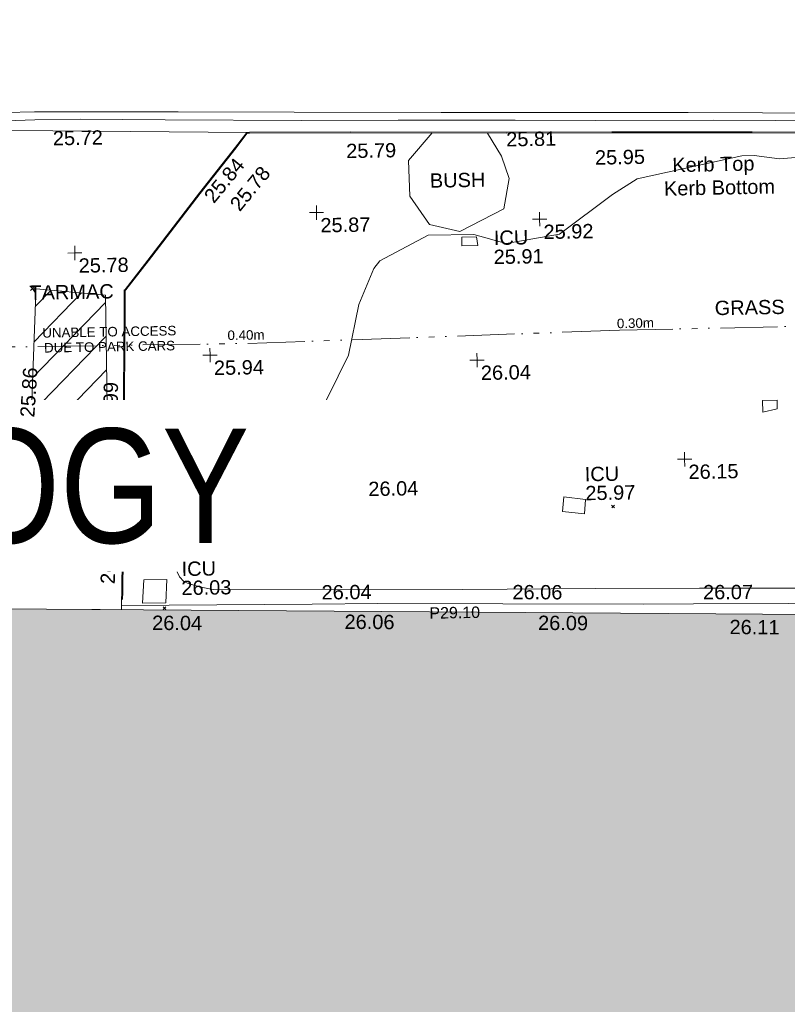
# Model space of a CAD drawing. Header units: millimetres. Extents: x -287732 to 520720, y -88450 to 287754.
# Tile 63 of 256: x -156196 to -136071, y 56340 to 82152. Entities that reach past the tile are written whole.
import ezdxf

# ---------------------------------------------------------------- set-up
doc = ezdxf.new("R2010")
doc.units = ezdxf.units.MM
doc.linetypes.add('IMPORT-UG_EIR_QLB2 _2_', pattern=[2750, 1500, -300, 0, -300, 150, -300, 0, -200])
doc.linetypes.add('IMPORT-UG_ELEC_STREET LIGHTING_QLB2 _2_', pattern=[2700, 1500, -300, 0, -250, 150, -300, 0, -200])
for name, color, linetype, lineweight, true_color in [('00_TOPO_FORM_LINES', 7, 'Continuous', 9, 0x666666), ('00_TOPO_KERB_BOTTOM', 1, 'Continuous', 9, 0xff0000), ('00_TOPO_KERB_TOP', 7, 'Continuous', 9, 0xa500a5), ('00_TOPO_LEVEL_SPOT', 7, 'Continuous', 9, 0x666666), ('00_TOPO_ROAD_MARKING_YELLOW_CONTINUOUS', 40, 'Continuous', 9, 0xffbf00), ('00_TOPO_SERV_IC', 5, 'Continuous', 9, 0x0000ff), ('00_TOPO_STEPS', 7, 'Continuous', 9, 0x666666), ('00_UAV_BUILDING_OUTLINE', 5, 'Continuous', 9, 0x0000ff), ('00_UAV_CONCRETE', 9, 'Continuous', 9, 0x808080), ('00_UAV_FORM_LINES', 7, 'Continuous', 9, 0x666666), ('00_UAV_SERV_IC', 5, 'Continuous', 9, 0x0000ff), ('01_DTM_CONTOUR_MNR', 7, 'Continuous', 9, 0xa5a552), ('12333-PUM-2D-U-0001-C01 - Rev2_REVIT IMPORT_dwg', 7, 'Continuous', 9, 0x767676), ('A_RHA_Line', 7, 'Continuous', 9, 0x00a600), ('PUM-EIRCOMM-NOTES', 6, 'Continuous', 9, 0xff00ff), ('PUM-EIRCOMM-QLB2', 6, 'IMPORT-UG_EIR_QLB2 _2_', 9, 0xff00ff), ('PUM-UNABLE TO SURVEY', 190, 'Continuous', 9, 0x7f00ff)]:
    doc.layers.add(name, color=color, linetype=linetype, lineweight=lineweight, true_color=true_color)
for name, color, linetype, lineweight in [('00_TOPO_ROAD_EDGE', 7, 'Continuous', 9), ('00_TOPO_SURFACE', 7, 'Continuous', 9), ('00_TOPO_SURVEY_TEXT', 7, 'Continuous', 9), ('A_RHA_Detail', 7, 'Continuous', 9), ('A_RHA_Text', 7, 'Continuous', 9), ('GEN-TEXT', 7, 'Continuous', 9), ('PARAPET_LVL', 7, 'Continuous', 9)]:
    doc.layers.add(name, color=color, linetype=linetype, lineweight=lineweight)
doc.styles.add('Arial Narrow', font='ARIALN.TTF', dxfattribs={"height": 3000})
doc.styles.add('Arial_1', font='arial.ttf', dxfattribs={"height": 250})
doc.styles.add('Arial_3', font='arial.ttf', dxfattribs={"height": 300})
doc.styles.add('Swis721 Lt BT_2', font='swissl.ttf', dxfattribs={"height": 375})

# ---------------------------------------------------------------- blocks, each defined once
blk = doc.blocks.new('12333-PUM-2D-U-0001-C01 - Rev2_REVIT IMPORT_dwg_MM-2077200-Site Location Plan Proposed')
at = {"layer": '00_TOPO_LEVEL_SPOT', "color": 254, "true_color": 0xcccccc, "flags": 128}
for points in [[(0, -500), (0, 0), (-500, 0)], [(500, 0), (0, 0), (0, 500)]]:
    blk.add_lwpolyline(points, dxfattribs=at)
blk = doc.blocks.new('12333-PUM-2D-U-0001-C01 - Rev2_REVIT IMPORT_dwg_MGS62954_T2_Galway_ITM_3d_Rev1-2077680-Site Location Plan Proposed')
at = {"layer": '00_TOPO_FORM_LINES', "color": 254, "true_color": 0xcccccc, "flags": 128}
blk.add_lwpolyline([(533757980, 725637130), (533757352, 725636419), (533757372, 725635484), (533757867, 725634731), (533758658, 725634535), (533759824, 725635109), (533759984, 725635902), (533759791, 725636491), (533759430, 725637103)], dxfattribs=at)
at = {"layer": '00_TOPO_KERB_BOTTOM', "color": 254, "true_color": 0xcccccc, "flags": 128}
blk.add_lwpolyline([(533749625, 725625029), (533749637, 725625233), (533749686, 725627072), (533749734, 725629092), (533749770, 725630485), (533749828, 725632580), (533749840, 725633149), (533749860, 725633171), (533750471, 725633924), (533751853, 725635668), (533752817, 725636847), (533753123, 725637231), (533753196, 725637233), (533755848, 725637194), (533759920, 725637120), (533762696, 725637073), (533766371, 725637012), (533769040, 725636950)], dxfattribs=at)
at = {"layer": '00_TOPO_KERB_TOP', "color": 254, "true_color": 0xcccccc, "flags": 128}
blk.add_lwpolyline([(533749651, 725625039), (533749662, 725625233), (533749712, 725627072), (533749760, 725629092), (533749796, 725630484), (533749854, 725632580), (533749866, 725633139), (533749879, 725633155), (533750491, 725633907), (533751873, 725635652), (533752838, 725636830), (533753136, 725637205), (533753196, 725637207), (533755847, 725637168), (533759920, 725637094), (533762695, 725637047), (533766370, 725636986), (533769039, 725636924)], dxfattribs=at)
at = {"layer": '00_TOPO_ROAD_EDGE', "color": 254, "true_color": 0xcccccc, "flags": 128}
blk.add_lwpolyline([(533753123, 725637231), (533748036, 725637357), (533743230, 725637471)], dxfattribs=at)
at = {"layer": '00_TOPO_ROAD_MARKING_YELLOW_CONTINUOUS', "color": 254, "true_color": 0xcccccc, "flags": 128}
for points in [[(533746810, 725637860), (533747570, 725637870)], [(533746810, 725637643), (533747573, 725637653)], [(533747570, 725637870), (533751330, 725637800), (533754370, 725637740), (533758230, 725637660), (533761730, 725637600), (533764700, 725637550), (533768600, 725637460)], [(533747573, 725637653), (533748770, 725637650), (533750990, 725637600), (533754560, 725637520), (533757100, 725637480), (533760160, 725637430), (533762260, 725637380), (533765370, 725637340), (533768600, 725637260)]]:
    blk.add_lwpolyline(points, dxfattribs=at)
at = {"layer": '00_TOPO_SERV_IC', "color": 254, "true_color": 0xcccccc}
for p, q in [((533758712, 725634160), (533758712, 725634388)), ((533759093, 725634388), (533758712, 725634388)), ((533759131, 725634160), (533759093, 725634388)), ((533758712, 725634160), (533759131, 725634160)), ((533766522, 725629664), (533766522, 725629969)), ((533766903, 725629969), (533766522, 725629969)), ((533766522, 725629664), (533766903, 725629740)), ((533766903, 725629740), (533766903, 725629969)), ((533749834, 725627454), (533749834, 725627911)), ((533750406, 725627911), (533749834, 725627911)), ((533750406, 725627454), (533750406, 725627911)), ((533749834, 725627454), (533750406, 725627454)), ((533750177, 725624939), (533750215, 725625549)), ((533750825, 725625549), (533750215, 725625549)), ((533750787, 725624939), (533750825, 725625549)), ((533750177, 725624939), (533750787, 725624939))]:
    blk.add_line(p, q, dxfattribs=at)
at = {"layer": '00_TOPO_STEPS', "color": 254, "true_color": 0xcccccc}
blk.add_line((533749059, 725624795), (533748839, 725624795), dxfattribs=at)
at = {"layer": '00_TOPO_SURFACE', "color": 254, "true_color": 0xcccccc}
blk.add_line((533749625, 725625029), (533749617, 725624776), dxfattribs=at)
at = {"layer": '00_UAV_CONCRETE', "color": 254, "true_color": 0xcccccc, "flags": 128}
blk.add_lwpolyline([(533749620, 725624883), (533754620, 725624834), (533756340, 725624818), (533759619, 725624754), (533763305, 725624684), (533764619, 725624665), (533769618, 725624596), (533772368, 725624559), (533774140, 725624458), (533774156, 725624203), (533774374, 725624206), (533774871, 725624214)], dxfattribs=at)
at = {"layer": '00_UAV_FORM_LINES', "color": 254, "true_color": 0xcccccc, "flags": 128}
blk.add_lwpolyline([(533750961, 725626023), (533751155, 725625608), (533751266, 725625490), (533751379, 725625428), (533751706, 725625330), (533752033, 725625267), (533754954, 725625221), (533758580, 725625145), (533762055, 725625113), (533764784, 725625072), (533768436, 725625015), (533771316, 725624935), (533771681, 725625005), (533772015, 725625096), (533772184, 725625141), (533772803, 725625313), (533773233, 725625432), (533773689, 725625447), (533774033, 725625374), (533774349, 725625264), (533775413, 725624656)], dxfattribs=at)
at = {"layer": '00_UAV_SERV_IC', "color": 254, "true_color": 0xcccccc}
for p, q in [((533761264, 725627530), (533761226, 725627149)), ((533761264, 725627530), (533761836, 725627454)), ((533761836, 725627454), (533761798, 725627073)), ((533761226, 725627149), (533761798, 725627073))]:
    blk.add_line(p, q, dxfattribs=at)
at = {"layer": '01_DTM_CONTOUR_MNR', "color": 254, "true_color": 0xcccccc, "flags": 128}
blk.add_lwpolyline([(533746750, 725626680), (533747694, 725626445), (533749660, 725625970), (533749682, 725626608), (533749696, 725627070), (533749716, 725627710), (533749750, 725628750), (533751316, 725627218), (533751881, 725626740), (533752384, 725626771), (533752487, 725626797), (533753010, 725627008), (533753737, 725627602), (533754305, 725628766), (533755130, 725630249), (533755688, 725631340), (533755978, 725632668), (533756391, 725633602), (533756553, 725633806), (533757834, 725634456), (533759026, 725634449), (533759869, 725634195), (533761270, 725634421), (533762678, 725635432), (533763339, 725635834), (533766088, 725636392), (533766416, 725636393), (533767075, 725636291), (533768551, 725636391)], dxfattribs=at)
at = {"xscale": 0.375, "yscale": 0.375, "zscale": 0.375}
for p in [(533754914, 725635097), (533760760, 725634821), (533748560, 725634150), (533752059, 725631407), (533759054, 725631154), (533764451, 725628463), (533756051, 725628162)]:
    blk.add_blockref('12333-PUM-2D-U-0001-C01 - Rev2_REVIT IMPORT_dwg_MM-2077200-Site Location Plan Proposed', p, dxfattribs=at)
at = {"layer": '00_TOPO_KERB_BOTTOM', "color": 251, "true_color": 0x666666, "insert": (533759920, 725637116), "char_height": 375, "width": 1495.9, "attachment_point": 1, "line_spacing_factor": 1.005062, "style": 'Swis721 Lt BT_2'}
blk.add_mtext('25.81', dxfattribs=at)
at = {"layer": '00_TOPO_KERB_BOTTOM', "color": 251, "true_color": 0x666666, "char_height": 375, "attachment_point": 1, "line_spacing_factor": 1.005062, "style": 'Swis721 Lt BT_2'}
for s, insert, width, rotation in [('25.78', (533752615, 725635380), 1495.9, 49.5871), ('Kerb Bottom', (533764032, 725635753), 3414.46, 0.1679), ('25.86', (533747049, 725629878), 1495.9, 85.3112), ('26.03', (533749080, 725625465), 1495.9, 86.9371)]:
    blk.add_mtext(s, dxfattribs=dict(at, insert=insert, width=width, rotation=rotation))
at = {"layer": '00_TOPO_KERB_TOP', "color": 251, "true_color": 0x666666, "char_height": 375, "attachment_point": 1, "line_spacing_factor": 1.005062, "style": 'Swis721 Lt BT_2'}
for s, insert, width, rotation in [('25.84', (533751942, 725635606), 1495.9, 49.5871), ('Kerb Top', (533764261, 725636367), 2493.17, 0.1679), ('25.99', (533749218, 725629445), 1495.9, 88.1806)]:
    blk.add_mtext(s, dxfattribs=dict(at, insert=insert, width=width, rotation=rotation))
at = {"layer": '00_TOPO_KERB_TOP', "color": 251, "true_color": 0x666666, "insert": (533762239, 725636599), "char_height": 375, "width": 1495.9, "attachment_point": 1, "line_spacing_factor": 1.005062, "style": 'Swis721 Lt BT_2'}
blk.add_mtext('25.95', dxfattribs=at)
at = {"layer": '00_TOPO_LEVEL_SPOT', "char_height": 375, "width": 1495.9, "attachment_point": 1, "line_spacing_factor": 1.005062, "style": 'Swis721 Lt BT_2'}
for s, insert in [('25.87', (533755010, 725634949)), ('25.92', (533760855, 725634673)), ('25.78', (533748655, 725634003)), ('25.94', (533752154, 725631260)), ('26.04', (533759149, 725631007)), ('26.15', (533764546, 725628316)), ('26.04', (533756146, 725628015))]:
    blk.add_mtext(s, dxfattribs=dict(at, insert=insert))
at = {"layer": '00_TOPO_ROAD_EDGE', "color": 251, "true_color": 0x666666, "insert": (533748036, 725637352), "char_height": 375, "width": 1495.9, "attachment_point": 1, "line_spacing_factor": 1.005062, "style": 'Swis721 Lt BT_2'}
blk.add_mtext('25.72', dxfattribs=at)
at = {"layer": '00_TOPO_ROAD_MARKING_YELLOW_CONTINUOUS', "color": 251, "true_color": 0x666666, "insert": (533755720, 725636884), "char_height": 375, "width": 1495.9, "attachment_point": 1, "line_spacing_factor": 1.005062, "style": 'Swis721 Lt BT_2'}
blk.add_mtext('25.79', dxfattribs=at)
at = {"layer": '00_TOPO_SERV_IC', "color": 251, "true_color": 0x666666, "char_height": 375, "attachment_point": 1, "line_spacing_factor": 1.005062, "style": 'Swis721 Lt BT_2'}
for s, insert, width in [('ICU', (533759551, 725634540), 1021.01), ('25.91', (533759537, 725634040), 1495.9), ('ICU', (533750687, 725627806), 1021.01), ('25.89', (533750673, 725627305), 1495.9), ('ICU', (533751214, 725626005), 1021.01), ('26.03', (533751200, 725625505), 1495.9)]:
    blk.add_mtext(s, dxfattribs=dict(at, insert=insert, width=width))
at = {"layer": '00_TOPO_SURVEY_TEXT', "color": 251, "true_color": 0x666666, "char_height": 375, "attachment_point": 1, "line_spacing_factor": 1.005062, "style": 'Swis721 Lt BT_2'}
for s, insert, width in [('BUSH', (533757899, 725636070), 1657.36), ('TARMAC', (533747350, 725633315), 2450.43), ('GRASS', (533765308, 725632600), 2018.28)]:
    blk.add_mtext(s, dxfattribs=dict(at, insert=insert, width=width))
at = {"layer": '00_UAV_BUILDING_OUTLINE', "color": 251, "true_color": 0x666666, "char_height": 375, "width": 1495.9, "attachment_point": 1, "rotation": 358.5939, "line_spacing_factor": 1.005062, "style": 'Swis721 Lt BT_2'}
for s, insert in [('26.04', (533750422, 725624607)), ('26.06', (533755466, 725624546)), ('26.09', (533760539, 725624430)), ('26.11', (533765556, 725624233))]:
    blk.add_mtext(s, dxfattribs=dict(at, insert=insert))
at = {"layer": '00_UAV_CONCRETE', "color": 251, "true_color": 0x666666, "char_height": 375, "width": 1495.9, "attachment_point": 1, "line_spacing_factor": 1.005062, "style": 'Swis721 Lt BT_2'}
for s, insert, rotation in [('26.04', (533754875, 725625327), 359.4458), ('26.06', (533759879, 725625245), 358.8978), ('26.07', (533764875, 725625157), 359.2098)]:
    blk.add_mtext(s, dxfattribs=dict(at, insert=insert, rotation=rotation))
at = {"layer": '00_UAV_SERV_IC', "color": 251, "true_color": 0x666666, "char_height": 375, "attachment_point": 1, "line_spacing_factor": 1.005062, "style": 'Swis721 Lt BT_2'}
for s, insert, width in [('ICU', (533761825, 725628304), 1021.01), ('25.97', (533761833, 725627807), 1495.9)]:
    blk.add_mtext(s, dxfattribs=dict(at, insert=insert, width=width))
blk = doc.blocks.new('12333-PUM-2D-U-0001-C01 - Rev2_REVIT IMPORT_dwg-1620468-Site Location Plan Proposed')
at = {"layer": 'PUM-UNABLE TO SURVEY', "true_color": 0xffffd4}
h = blk.add_hatch(dxfattribs=at)
h.set_pattern_fill('FP_8', style=0, pattern_type=2)
h.set_pattern_definition([(45, (107203.35, 14621.14), (-441.94, 441.94), [])])
h.paths.add_polyline_path([(106142, 11858), (108249, 11966), (108264, 17177), (106357, 17385), (106438, 17250), (106316, 15023)])
at = {"layer": 'GEN-TEXT', "color": 253, "true_color": 0xaaaaaa}
for p, q in [((106304, 17332), (106410, 17438)), ((106410, 17332), (106304, 17438)), ((121437, 11366), (121508, 11437)), ((121508, 11366), (121437, 11437)), ((109500, 10870), (109571, 10941)), ((109571, 10870), (109500, 10941)), ((109635, 8908), (109706, 8979)), ((109706, 8908), (109635, 8979))]:
    blk.add_line(p, q, dxfattribs=at)
at = {"layer": 'PUM-EIRCOMM-QLB2', "color": 211, "true_color": 0xffaaff}
blk.add_line((134118, 16077), (121719, 16018), dxfattribs=at)
at = {"layer": 'PUM-EIRCOMM-QLB2', "color": 211, "true_color": 0xffaaff, "flags": 128}
blk.add_lwpolyline([(121719, 16018), (111929, 15843), (104125, 15865), (94990, 15594)], dxfattribs=at)
at = {"layer": 'PUM-UNABLE TO SURVEY', "color": 7, "true_color": 0xffffd4, "flags": 128}
blk.add_lwpolyline([(106438, 17250), (106142, 11858), (108249, 11966), (108264, 17177), (106357, 17385)], close=True, dxfattribs=at)
blk.add_blockref('12333-PUM-2D-U-0001-C01 - Rev2_REVIT IMPORT_dwg_MGS62954_T2_Galway_ITM_3d_Rev1-2077680-Site Location Plan Proposed', (-533641080, -725615854))
at = {"layer": 'PARAPET_LVL', "insert": (116610, 8843), "char_height": 300, "width": 1590.34, "attachment_point": 1, "line_spacing_factor": 0.941778, "style": 'Arial_3'}
blk.add_mtext('P29.10', dxfattribs=at)
at = {"layer": 'PUM-EIRCOMM-NOTES', "char_height": 250, "width": 1160.03, "attachment_point": 2, "line_spacing_factor": 0.941778, "style": 'Arial_1'}
for s, insert, rotation in [('0.30m', (122142, 16324), 0.2764), ('0.40m', (111930, 16190), 359.8385)]:
    blk.add_mtext(s, dxfattribs=dict(at, insert=insert, rotation=rotation))
at = {"layer": 'PUM-UNABLE TO SURVEY', "color": 51, "true_color": 0xffff7f, "insert": (108347, 16339), "char_height": 250, "width": 4156.5, "attachment_point": 2, "line_spacing_factor": 0.941778, "style": 'Arial_1'}
blk.add_mtext('UNABLE TO ACCESS\\PDUE TO PARK CARS', dxfattribs=at)

msp = doc.modelspace()

# ---------------------------------------------------------------- hatches: boundary and pattern name
at = {"layer": 'A_RHA_Detail', "true_color": 0xc0c0c0}
h = msp.add_hatch(color=9, dxfattribs=at)
h.paths.add_polyline_path([(-80881, -68503), (-80401, -68483), (-80401, -62985), (-24475, -63009), (-24456, -50840), (-36623, -50832), (-36623, -44229), (-50959, -44218), (-50959, -42574), (-54564, -42571), (-54566, -45054), (-92409, -45027), (-92412, -49202), (-100062, -49202), (-100052, -64853), (-86121, -64853), (-86092, -62958), (-84861, -62958), (-84855, -68240), (-80871, -68240)])
h.paths.add_polyline_path([(-137239, -68462), (-132720, -68433), (-132847, -62850), (-130455, -62917), (-130498, -61356), (-117581, -61423), (-117492, -49184), (-125137, -49178), (-125134, -45033), (-163007, -45006), (-163007, -44090), (-163124, -44090), (-163123, -42384), (-166564, -42384), (-166565, -44044), (-193158, -44025), (-193195, -62864), (-137270, -62917), (-137254, -65680)])
h.paths.add_polyline_path([(120311, -32334), (120312, -31611), (133451, -31638), (133469, -19718), (121296, -19692), (121320, -8191), (112277, -8172), (112263, -14811), (78286, -14740), (78293, -8167), (75242, -8161), (69356, -8153), (69354, -9157), (68373, -9155), (68373, -13706), (69334, -13708), (69325, -16250), (66623, -16250), (66620, -17995), (65989, -17995), (65985, -19731), (57152, -19712), (57127, -31560), (70278, -31587), (70278, -32272), (78264, -32285), (78267, -31020), (112336, -31091), (112336, -32318), (119781, -32333)])
h.paths.add_polyline_path([(7504, -1791), (15482, -674), (15484, 148), (56188, 206), (56156, 14338), (18017, 14236), (17968, 34313), (21727, 34324), (21709, 40608), (18010, 40608), (17996, 45484), (9770, 45421), (3966, 45447), (3985, 14177), (1023, 14177), (-277, 14191), (-232, 5968), (-226, 194), (553, 183), (7478, 143), (7489, -674)])
h.paths.add_polyline_path([(77756, 53), (77730, 1700), (94464, 1660), (94606, 17991), (88810, 18015), (88800, 14437), (69414, 14458), (69377, 100), (75242, 67)])
h.paths.add_polyline_path([(61252, 46454), (105775, 46473), (105768, 61853), (92285, 61853), (92309, 65784), (96107, 65768), (96060, 75209), (101085, 75072), (104988, 74765), (108404, 74364), (112009, 73787), (115645, 73050), (116891, 72762), (120209, 71893), (120865, 71704), (124136, 70670), (127436, 69481), (127820, 69395), (128274, 69332), (128732, 69307), (129190, 69320), (129645, 69372), (130095, 69461), (130535, 69588), (130963, 69751), (131376, 69950), (131771, 70182), (132163, 70461), (132496, 70742), (132821, 71065), (133117, 71414), (133384, 71787), (133617, 72179), (133817, 72591), (133983, 73018), (134112, 73458), (134204, 73907), (134258, 74362), (134273, 74820), (134251, 75277), (134190, 75731), (134091, 76179), (133955, 76617), (133783, 77041), (133576, 77450), (133336, 77840), (133064, 78209), (132762, 78554), (132432, 78872), (132077, 79161), (131698, 79420), (131300, 79646), (131094, 79746), (132146, 83110), (122788, 86283), (121604, 82800), (117096, 83871), (116842, 83526), (116121, 91222), (110238, 91274), (110194, 90435), (104988, 90486), (104973, 94310), (103746, 94310), (103840, 122852), (96365, 122932), (96350, 123952), (104556, 123902), (104607, 120249), (125503, 120134), (125662, 137657), (114480, 137699), (114382, 129150), (104644, 129188), (104578, 126217), (101184, 126159), (101265, 135959), (89967, 135989), (89928, 125824), (93631, 125841), (93581, 122932), (88697, 122905), (88679, 95739), (86378, 95739), (86378, 96178), (83280, 96201), (83274, 95736), (70170, 95733), (70166, 96272), (66675, 96257), (66655, 95756), (65785, 95756), (65888, 117471), (53473, 117488), (53434, 98570), (40649, 98570), (40610, 94406), (38854, 94410), (38849, 89464), (40612, 89518), (40665, 86258), (38372, 86306), (38370, 76901), (50938, 76944), (50923, 74599), (56485, 74589), (56485, 75195), (92465, 75233), (92646, 71767), (89811, 69363), (85313, 69361), (85313, 66907), (75210, 66903), (75210, 63816), (70819, 63816), (70819, 64253), (69457, 64253), (69456, 66902), (61303, 66899), (61305, 63970), (70500, 63970), (70500, 61853), (61246, 61849), (61252, 46656)])
h.paths.add_polyline_path([(-17153, 48569), (-17153, 60770), (-29363, 60775), (-29363, 67399), (-43507, 67405), (-43489, 69093), (-45766, 69109), (-45794, 67405), (-47272, 67404), (-47272, 66455), (-86005, 66469), (-86007, 60522), (-92663, 60522), (-92665, 50184), (-79752, 50180), (-79752, 48591), (-17158, 48569)])
h.paths.add_polyline_path([(-201056, 48629), (-138378, 48635), (-138378, 50133), (-125468, 50134), (-125469, 60566), (-132187, 60566), (-132187, 66533), (-170643, 66806), (-170643, 67739), (-200340, 67489), (-200349, 60828), (-201058, 60828), (-201057, 51102)])
h.paths.add_polyline_path([(-240052, 54769), (-239444, 54811), (-239187, 54842), (-238765, 54941), (-238382, 55122), (-237990, 55355), (-237269, 55936), (-237032, 56226), (-236793, 56569), (-236555, 57004), (-236433, 57267), (-236300, 57753), (-236251, 58017), (-236236, 58516), (-236233, 58988), (-236214, 59823), (-236364, 59821), (-236634, 60698), (-236392, 61432), (-236225, 61435), (-236202, 62638), (-232564, 62639), (-232564, 63049), (-232732, 63049), (-232860, 63458), (-232732, 63914), (-232561, 63914), (-232515, 70598), (-240629, 70599), (-240630, 72351), (-246413, 72347), (-246413, 70616), (-254450, 70619), (-254455, 70754), (-254470, 73192), (-263883, 73268), (-263902, 68261), (-263715, 68260), (-263553, 67820), (-263719, 67392), (-263914, 67392), (-263957, 58634), (-260181, 58611), (-260192, 56354), (-257185, 56339), (-257213, 57093), (-257339, 57093), (-257471, 57532), (-257339, 58062), (-257203, 58064), (-257174, 58599), (-256478, 58575), (-256478, 58789), (-256013, 58912), (-255397, 58781), (-255397, 58596), (-243810, 58586), (-243805, 58352), (-243741, 57885), (-243619, 57422), (-243424, 56944), (-243247, 56608), (-243003, 56250), (-242732, 55933), (-242372, 55603), (-242141, 55425), (-241805, 55217), (-241529, 55077), (-241101, 54917), (-240836, 54841), (-240453, 54789), (-240219, 54777)])
h.paths.add_polyline_path([(40277, 59895), (40329, 69197), (36589, 69218), (36619, 74674), (32264, 74687), (32233, 69156), (11917, 69270), (11967, 78219), (29088, 78123), (29143, 88141), (15719, 88216), (15733, 90590), (4594, 90652), (4525, 78265), (10097, 78234), (10077, 74773), (4548, 74804), (4466, 60107), (19126, 60025), (19140, 62528), (31739, 62457), (31725, 59943), (38370, 59906)])
h.paths.add_polyline_path([(-246083, 72334), (-246083, 72334), (-246208, 72334)])
h.paths.add_polyline_path([(-114575, 112178), (-114575, 112178), (-114707, 115802)])
h.paths.add_polyline_path([(-154700, 101760), (-114382, 101776), (-114382, 106927), (-113756, 106927), (-113758, 111847), (-114432, 111847), (-114432, 112178), (-114575, 112178), (-114579, 121707), (-123057, 121707), (-123069, 156453), (-119381, 156454), (-119381, 160166), (-115501, 160167), (-115503, 166207), (-132412, 166600), (-132412, 166666), (-135275, 166665), (-135275, 166628), (-135911, 166628), (-135911, 166352), (-152521, 166346), (-152518, 159143), (-150699, 159118), (-150759, 122561), (-151059, 122561), (-151061, 121302), (-154138, 121373), (-154138, 121865), (-154704, 121867), (-154689, 119352), (-154746, 119352), (-154746, 118722), (-160794, 118749), (-160794, 119411), (-163852, 119422), (-163855, 118762), (-167569, 118779), (-166635, 124395), (-166930, 124500), (-167569, 124708), (-168028, 124841), (-168631, 124991), (-169238, 125117), (-169850, 125220), (-170466, 125298), (-171089, 125352), (-171704, 125381), (-172325, 125386), (-172782, 125375), (-173402, 125337), (-174110, 125263), (-174634, 125190), (-175245, 125081), (-176047, 124896), (-176665, 124725), (-177045, 124609), (-177632, 124405), (-176665, 118819), (-177559, 118822), (-177662, 125263), (-176365, 126543), (-159462, 126320), (-157058, 128609), (-157061, 136153), (-158639, 137740), (-159352, 137740), (-161634, 140201), (-168728, 140257), (-171035, 137943), (-174184, 137943), (-176460, 140292), (-177342, 140292), (-177342, 140358), (-183429, 140356), (-185922, 137917), (-185922, 131757), (-186907, 131757), (-187725, 130810), (-187724, 127376), (-186481, 126305), (-186479, 122327), (-185176, 121059), (-180304, 121059), (-180304, 118802), (-193555, 118802), (-193555, 133118), (-192594, 133118), (-192594, 134201), (-192225, 134201), (-192226, 136615), (-192595, 136615), (-192595, 137734), (-193589, 137734), (-193589, 147475), (-193163, 147493), (-192766, 147531), (-192360, 147590), (-192200, 147617), (-191883, 147683), (-191569, 147762), (-191258, 147853), (-190829, 148002), (-190648, 148071), (-190350, 148198), (-190057, 148336), (-189770, 148486), (-189405, 148698), (-189133, 148873), (-188868, 149059), (-188610, 149255), (-188355, 149465), (-188080, 149714), (-187885, 149902), (-187546, 150266), (-187446, 150378), (-187241, 150629), (-187046, 150888), (-186862, 151154), (-186546, 151670), (-186524, 151707), (-163675, 151670), (-163688, 148134), (-157304, 148136), (-157304, 155760), (-157557, 155765), (-157556, 166678), (-187009, 166700), (-187013, 162054), (-188707, 162045), (-188706, 155022), (-188738, 154651), (-188799, 154283), (-188857, 154035), (-188966, 153679), (-189103, 153333), (-189266, 152998), (-189455, 152677), (-189645, 152421), (-189917, 152104), (-190213, 151809), (-190531, 151539), (-190869, 151294), (-191225, 151076), (-191598, 150887), (-192093, 150683), (-192519, 150562), (-192904, 150482), (-193187, 150441), (-193594, 150407), (-193595, 151460), (-205369, 151455), (-205354, 113350), (-207187, 113349), (-207184, 105991), (-205313, 105991), (-205311, 101770), (-175489, 101781), (-175489, 110890), (-154703, 110898), (-154700, 102692)])
h.paths.add_polyline_path([(193736, 113048), (208865, 114991), (208976, 114127), (216448, 115086), (216039, 118272), (232649, 120405), (233426, 114352), (240632, 115278), (239855, 121330), (256407, 123456), (257092, 118089), (264572, 119041), (261878, 138525), (259179, 138222), (259197, 137439), (254686, 136897), (255413, 131315), (240853, 129522), (239771, 137919), (240650, 138010), (240062, 142777), (239166, 142685), (237631, 151018), (266173, 154561), (271297, 142612), (276532, 144861), (274942, 148528), (302075, 160135), (300216, 164320), (301528, 164907), (300405, 167478), (299017, 166946), (295627, 174519), (294333, 177537), (287289, 174519), (289428, 169661), (272957, 162557), (271943, 164897), (267016, 162764), (268502, 159357), (265200, 157946), (226856, 153147), (227510, 148852), (228281, 141179), (227302, 141050), (227895, 136433), (228749, 136524), (229602, 128024), (217691, 126494), (217642, 126874), (215139, 126553), (215195, 126113), (215016, 126090), (214841, 127450), (192259, 124549), (193486, 114991)])
h.paths.add_polyline_path([(-78076, 117606), (-78076, 117610), (-78070, 129486), (-74723, 129478), (-74723, 125436), (-48016, 125380), (-47997, 135873), (-61198, 135902), (-74715, 135924), (-74724, 131865), (-78070, 131873), (-78063, 149550), (-58292, 149542), (-58292, 148946), (-37708, 148938), (-37703, 159740), (-44148, 159743), (-44148, 162961), (-49830, 162961), (-49831, 160632), (-78494, 160644), (-78494, 161615), (-78739, 161615), (-78692, 168188), (-90845, 168127), (-90963, 152687), (-89065, 152686), (-89080, 117610), (-78375, 117606)])
h.paths.add_polyline_path([(69255, 129236), (69260, 136168), (86068, 136131), (86009, 164703), (58790, 164724), (58790, 170119), (54460, 170122), (54457, 166153), (47042, 166159), (47041, 164669), (39173, 164675), (39173, 164079), (17015, 164095), (17002, 147267), (12660, 147267), (12654, 139138), (17031, 139135), (17025, 129935), (39191, 129919), (39191, 129258), (69014, 129236)])
h.paths.add_polyline_path([(39266, 139468), (33051, 139484), (33088, 153428), (39278, 153412), (39278, 152830), (43058, 152820), (43025, 140093), (39267, 140093)])
h.paths.add_polyline_path([(1980, 189123), (18699, 189180), (18678, 195254), (24349, 195273), (24335, 199551), (28830, 199566), (28798, 208816), (24335, 208806), (24334, 209113), (16812, 209088), (16807, 208844), (6772, 208809), (6797, 201489), (-8471, 201437), (-8471, 200429), (-11856, 200418), (-11824, 190892), (-7615, 190907), (-7615, 190171), (-4609, 190169), (-4608, 190917), (1973, 190939), (1977, 189837)])
h.paths.add_polyline_path([(-20506, 190640), (-20122, 206347), (-41550, 207015), (-41462, 210450), (-31391, 210152), (-31079, 223863), (-44305, 224231), (-44491, 211866), (-47510, 211943), (-47723, 203659), (-47076, 203635), (-47175, 199532), (-46801, 199520), (-46874, 195479), (-44600, 195425), (-44686, 192243), (-38074, 192136), (-38104, 191127), (-21538, 190669)])
h.paths.add_polyline_path([(16801, 195962), (9657, 196015), (9644, 199514), (11632, 199486), (11632, 203322), (16807, 203391), (16801, 195984)])
h.paths.add_polyline_path([(122085, 200536), (122088, 206386), (125211, 206386), (125211, 206646), (126203, 206646), (126203, 207041), (130401, 206979), (130444, 209883), (126203, 209946), (126203, 214624), (127365, 214624), (127365, 225380), (126160, 225380), (126207, 241475), (119483, 241496), (119479, 246182), (109944, 246175), (109953, 233033), (115001, 233033), (115000, 208653), (112026, 208653), (112024, 200539), (122025, 200536)])
h.paths.add_polyline_path([(30087, 200987), (38031, 201029), (38031, 202923), (38110, 202923), (38067, 208828), (38013, 208828), (38012, 209013), (30045, 208970), (30077, 202923)])
h.paths.add_polyline_path([(195986, 205662), (202897, 206052), (202677, 209946), (195766, 209555)])
h.paths.add_polyline_path([(-91652, 206393), (-79454, 206433), (-79629, 238246), (-68904, 238215), (-68919, 246313), (-68919, 246314), (-68757, 246313), (-68755, 246639), (-79620, 246651), (-79607, 247344), (-82155, 247318), (-82155, 247488), (-91641, 247473), (-91639, 246846), (-131470, 246641), (-131470, 250160), (-142857, 250177), (-142864, 246220), (-165119, 246272), (-165040, 253908), (-178677, 253930), (-178700, 238177), (-138599, 238209), (-138548, 206628), (-126647, 206572), (-126667, 234826), (-124963, 234826), (-124969, 234688), (-91596, 234664), (-91651, 207156)])
h.paths.add_polyline_path([(142124, 209114), (152768, 209127), (152745, 227013), (142101, 226999), (142122, 210583)])
h.paths.add_polyline_path([(168999, 209275), (169027, 226860), (161687, 226877), (161648, 209291), (168847, 209275)])
h.paths.add_polyline_path([(49761, 218477), (49794, 223316), (41274, 223363), (41274, 223291), (32187, 223352), (32202, 225553), (20082, 225635), (20035, 218708), (31566, 218630), (31566, 218599), (49750, 218477)])
h.paths.add_polyline_path([(162362, 234154), (162367, 241590), (135261, 241631), (135249, 234198), (160249, 234157)])
h.paths.add_polyline_path([(176459, 246710), (176516, 252173), (168884, 252253), (168935, 257069), (164355, 257117), (164296, 251512), (164417, 251511), (164368, 246837), (171460, 246762)])

# ---------------------------------------------------------------- linework, layer by layer
at = {"layer": 'A_RHA_Line', "color": 7}
for p, q in [((-152948, 66680), (-157948, 66716)), ((-147948, 66645), (-152948, 66680)), ((-142948, 66609), (-147948, 66645)), ((-137948, 66574), (-142948, 66609)), ((-132948, 66538), (-137948, 66574))]:
    msp.add_line(p, q, dxfattribs=at)

# ---------------------------------------------------------------- block references
at = {"layer": '12333-PUM-2D-U-0001-C01 - Rev2_REVIT IMPORT_dwg', "color": 254, "linetype": 'IMPORT-UG_ELEC_STREET LIGHTING_QLB2 _2_', "true_color": 0xffd4d4, "rotation": 0.9999999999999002}
msp.add_blockref('12333-PUM-2D-U-0001-C01 - Rev2_REVIT IMPORT_dwg-1620468-Site Location Plan Proposed', (-261895, 55870), dxfattribs=at)

# ---------------------------------------------------------------- next in the draw order: texts
at = {"layer": 'A_RHA_Text', "lineweight": 35, "insert": (-174424, 71434), "char_height": 3000, "width": 29742.61, "attachment_point": 1, "style": 'Arial Narrow', "bg_fill": 3, "box_fill_scale": 1.25, "bg_fill_color": 256, "bg_fill_true_color": 13158600, "bg_fill_transparency": 0}
msp.add_mtext('NEPHROLOGY', dxfattribs=at)

doc.saveas('drawing.dxf')
